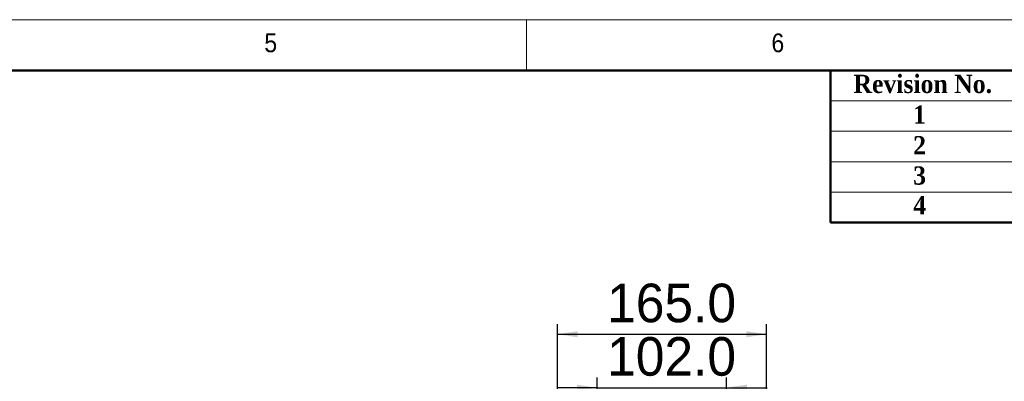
# Model space of a CAD drawing. Header units: millimetres. Extents: x 40 to 3320, y 40 to 2336.
# Tile 13 of 14: x 1680 to 2457, y 2051 to 2336. Entities that reach past the tile are written whole.
import ezdxf

# ---------------------------------------------------------------- set-up
doc = ezdxf.new("R2010")
doc.units = ezdxf.units.MM
doc.header["$LTSCALE"] = 8
doc.layers.add('DIMNS', color=7, linetype='Continuous')
doc.styles.add('SLDTEXTSTYLE0', font='Gothic.ttf', dxfattribs={"width": 0.913})
doc.styles.add('SLDTEXTSTYLE1', font='timesbd.ttf', dxfattribs={"width": 0.933})
doc.styles.add('SLDTEXTSTYLE7', font='txt')
doc.dimstyles.new('SLDDIMSTYLE0', dxfattribs={"dimtxt": 30.4, "dimasz": 16, "dimexe": 0, "dimexo": 0.0625, "dimgap": 7.6, "dimtad": 2, "dimdec": 1, "dimrnd": 1e-09, "dimzin": 4, "dimdsep": 46, "dimtxsty": 'SLDTEXTSTYLE7', "dimsah": 1, "dimcen": 0.09, "dimadec": 0, "dimazin": 1, "dimtfac": 1, "dimtdec": 1, "dimtmove": 0, "dimatfit": 0, "dimfxl": 0, "dimfrac": 2, "dimtolj": 1, "dimtzin": 12, "dimarcsym": 0})

# ---------------------------------------------------------------- blocks, each defined once
blk = doc.blocks.new('_D_6')
at = {"layer": 'DIMNS'}
for p, q in [((2135.94, 1942.66), (2135.94, 2053.84)), ((2237.94, 1942.66), (2237.94, 2053.84)), ((2135.94, 2045.84), (2103.94, 2045.84)), ((2135.94, 2045.84), (2237.94, 2045.84)), ((2237.94, 2045.84), (2269.94, 2045.84))]:
    blk.add_line(p, q, dxfattribs=at)
for points in [[(2135.94, 2045.84), (2119.94, 2048.24), (2119.94, 2043.44)], [(2237.94, 2045.84), (2253.94, 2043.44), (2253.94, 2048.24)]]:
    blk.add_solid(points, dxfattribs=at)
at = {"layer": 'DIMNS', "insert": (2143.69, 2085.73), "char_height": 30.4, "attachment_point": 1, "style": 'SLDTEXTSTYLE7'}
blk.add_mtext('102.0', dxfattribs=at)
blk = doc.blocks.new('_D_7')
at = {"layer": 'DIMNS'}
for p, q in [((2104.44, 1942.66), (2104.44, 2096)), ((2269.44, 1942.66), (2269.44, 2096)), ((2104.44, 2088), (2269.44, 2088))]:
    blk.add_line(p, q, dxfattribs=at)
for points in [[(2104.44, 2088), (2120.44, 2085.6), (2120.44, 2090.4)], [(2269.44, 2088), (2253.44, 2090.4), (2253.44, 2085.6)]]:
    blk.add_solid(points, dxfattribs=at)
at = {"layer": 'DIMNS', "insert": (2143.69, 2127.89), "char_height": 30.4, "attachment_point": 1, "style": 'SLDTEXTSTYLE7'}
blk.add_mtext('165.0', dxfattribs=at)

msp = doc.modelspace()

# ---------------------------------------------------------------- linework, layer by layer
at = {"color": 7, "linetype": 'Continuous', "lineweight": 18}
for p, q in [((3320, 2336), (40, 2336)), ((2080, 2296), (2080, 2336)), ((80, 2296), (3280, 2296)), ((2320, 2272), (3280, 2272)), ((2320, 2248), (3280, 2248)), ((2320, 2224), (3280, 2224)), ((2320, 2200), (3280, 2200))]:
    msp.add_line(p, q, dxfattribs=at)
at = {"color": 7, "linetype": 'Continuous', "lineweight": 50}
for p, q in [((3280, 2296), (80, 2296)), ((2320, 2296), (2320, 2176)), ((3280, 2176), (2320, 2176))]:
    msp.add_line(p, q, dxfattribs=at)

# ---------------------------------------------------------------- texts
at = {"color": 7, "linetype": 'Continuous', "lineweight": 0, "attachment_point": 1}
for s, insert, char_height, style in [('5', (1873.33, 2325.17), 14.82, 'SLDTEXTSTYLE0'), ('6', (2273.33, 2325.17), 14.82, 'SLDTEXTSTYLE0'), ('Revision No.', (2337.99, 2292.59), 14.4, 'SLDTEXTSTYLE1'), ('1', (2385.1, 2268.4), 14.4, 'SLDTEXTSTYLE1'), ('2', (2385.1, 2244.2), 14.4, 'SLDTEXTSTYLE1'), ('3', (2385.1, 2220.36), 14.4, 'SLDTEXTSTYLE1'), ('4', (2385.1, 2196.93), 14.4, 'SLDTEXTSTYLE1')]:
    msp.add_mtext(s, dxfattribs=dict(at, insert=insert, char_height=char_height, style=style))

# ---------------------------------------------------------------- dimensions: what is measured, and where the dimension line sits
at = {"layer": 'DIMNS'}
for base, p1, p2, picture, middle in [((2269.44, 2088), (2104.44, 1932.5), (2269.44, 1932.5), '_D_7', (2192.12, 2088)), ((2237.94, 2045.84), (2135.94, 1932.5), (2237.94, 1932.5), '_D_6', (2192.12, 2045.84))]:
    dim = msp.add_linear_dim(base=base, p1=p1, p2=p2, dimstyle='SLDDIMSTYLE0', dxfattribs=at)
    dim.commit()
    dim.dimension.update_dxf_attribs({"geometry": picture, "text_midpoint": middle, "dimtype": 160})

doc.saveas('drawing.dxf')
